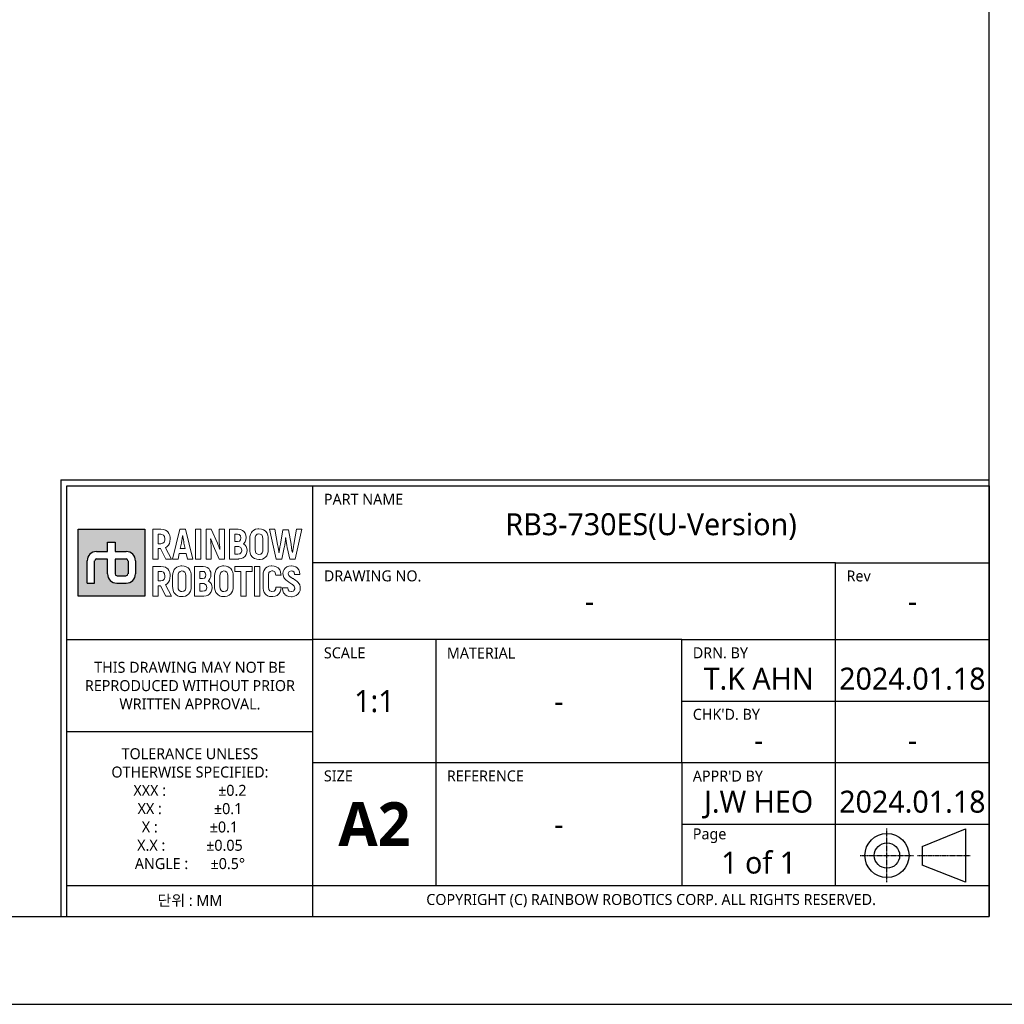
# Model space of a CAD drawing. Header units: millimetres. Extents: x 0 to 3390, y 0 to 1680.
# Tile 145 of 194: x 1695 to 2329, y 0 to 634. Entities that reach past the tile are written whole.
import ezdxf
from ezdxf.enums import TextEntityAlignment as Align

# ---------------------------------------------------------------- set-up
doc = ezdxf.new("R2010")
doc.units = ezdxf.units.MM
doc.header["$LTSCALE"] = 0.2
doc.linetypes.add('CENTER2', pattern=[1.125, 0.75, -0.125, 0.125, -0.125])
for name, color, linetype in [('02_Center Line', 1, 'CENTER2'), ('05_Section Line', 3, 'Continuous'), ('09_Table Line', 2, 'Continuous'), ('10_Drawing Template', 2, 'Continuous')]:
    doc.layers.add(name, color=color, linetype=linetype)
doc.layers.add('14_Mark', color=7, linetype='Continuous', true_color=0xe03c31)
doc.styles.add('Rainbow-4.0 Style', font='malgunsl.ttf')

# ---------------------------------------------------------------- blocks, each defined once
blk = doc.blocks.new('A$C5c51ae111123')
at = {"layer": '14_Mark'}
h = blk.add_hatch(color=256, dxfattribs=at)
h.dxf.hatch_style = 1
h.paths.add_polyline_path([(443.88, 76.44), (433.14, 76.44), (433.14, 65.7), (443.88, 65.7)])
h.paths.add_polyline_path([(439.1, 74.35), (439.1, 72.86), (440.9, 72.86, -0.414214), (442.38, 71.37), (442.38, 69.27, -0.414214), (440.9, 67.79), (439.39, 67.79, -0.414214), (437.91, 69.27), (437.91, 71.66), (436.12, 71.66, 0.414214), (435.82, 71.37), (435.82, 67.79), (434.63, 67.79), (434.63, 71.37, -0.414214), (436.11, 72.86), (437.91, 72.86), (437.91, 74.35)], flags=16)
h.paths.add_polyline_path([(440.89, 71.66, -0.414214), (441.19, 71.37), (441.19, 69.28, -0.414214), (440.89, 68.98), (439.4, 68.98, -0.414214), (439.1, 69.28), (439.1, 71.66)], flags=0)
h = blk.add_hatch(color=256, dxfattribs=at)
h.dxf.hatch_style = 1
h.paths.add_polyline_path([(441.19, 71.37, 0.414214), (440.89, 71.66), (439.1, 71.66), (439.1, 69.28, 0.414214), (439.4, 68.98), (440.89, 68.98, 0.414214), (441.19, 69.28)])
at = {"linetype": 'Continuous'}
for p, q in [((569.03, 25.37), (576.01, 28.26)), ((576.01, 28.26), (576.01, 19.67)), ((569.03, 25.37), (569.03, 22.41)), ((576.01, 19.67), (569.03, 22.41))]:
    blk.add_line(p, q, dxfattribs=at)
blk.add_lwpolyline([(0, 0), (594, 0), (594, 420), (0, 420)], close=True)
at = {"lineweight": 0}
for points in [[(446.5, 76.44), (445.19, 76.44), (445.19, 71.66), (446.03, 71.66), (446.03, 73.33), (446.41, 73.33)], [(447.77, 75.77), (447.59, 76.03), (447.48, 76.13), (447.21, 76.3), (446.88, 76.4), (446.5, 76.44)], [(450.45, 76.44), (449.55, 76.44), (448.38, 71.66), (449.25, 71.66), (449.44, 72.53), (450.56, 72.53)], [(450.56, 72.53), (450.75, 71.66), (451.62, 71.66), (450.45, 76.44)], [(454.6, 76.44), (453.76, 76.44), (453.76, 71.66), (454.59, 71.66), (454.59, 73.11), (454.58, 73.47), (454.57, 73.83), (454.55, 74.18), (454.52, 74.54), (454.49, 74.88), (454.51, 74.9)], [(455.97, 73.22), (455.94, 73.31), (455.8, 73.68), (455.71, 73.9), (455.59, 74.19), (454.6, 76.44)], [(455.87, 71.66), (456.7, 71.66), (456.7, 76.44)], [(456.7, 76.44), (455.87, 76.44), (455.87, 74.98), (455.88, 74.67), (455.89, 74.33), (455.92, 73.97), (455.95, 73.61), (455.99, 73.24), (455.97, 73.22)], [(458.94, 76.44), (457.55, 76.44), (457.55, 71.66), (458.98, 71.66), (459.05, 71.67), (459.41, 71.72), (459.72, 71.85), (459.99, 72.05), (460.04, 72.1), (460.22, 72.37)], [(460.04, 75.81), (459.85, 76.07), (459.62, 76.26), (459.3, 76.39), (458.94, 76.44)], [(462.28, 76.51), (462.08, 76.5), (461.73, 76.44), (461.43, 76.3), (461.18, 76.09), (461.05, 75.92), (460.9, 75.62), (460.81, 75.29), (460.78, 74.9), (460.78, 73.2), (460.79, 72.93), (460.87, 72.58), (460.99, 72.27)], [(463.57, 75.83), (463.39, 76.09), (463.26, 76.2), (462.99, 76.38), (462.66, 76.48), (462.28, 76.51)], [(464.85, 76.44), (463.98, 76.44), (465.05, 71.66)], [(465.48, 72.72), (465.46, 72.89), (465.42, 73.2), (465.35, 73.58), (465.28, 74.01), (464.85, 76.44)], [(467.02, 76.36), (466.14, 76.36), (465.72, 74.03), (465.65, 73.61), (465.58, 73.16), (465.53, 72.87), (465.51, 72.72), (465.48, 72.72)], [(467.65, 72.72), (467.64, 72.82), (467.59, 73.08), (467.53, 73.48), (467.44, 74.03), (467.02, 76.36)], [(467.22, 71.66), (468.11, 71.66), (469.18, 76.44)], [(469.18, 76.44), (468.31, 76.44), (467.89, 74.01), (467.83, 73.7), (467.76, 73.31), (467.71, 72.98), (467.68, 72.72), (467.65, 72.72)], [(446.49, 75.64), (446.65, 75.62), (446.91, 75.5), (447.06, 75.26), (447.11, 74.89), (447.1, 74.69), (447, 74.37), (446.8, 74.19), (446.49, 74.12), (446.03, 74.12)], [(446.03, 74.12), (446.03, 75.64), (446.49, 75.64)], [(447.7, 73.88), (447.85, 74.17), (447.94, 74.5), (447.97, 74.89), (447.96, 75.11), (447.9, 75.47), (447.77, 75.77)], [(449.61, 73.33), (449.8, 74.21), (449.82, 74.3), (449.87, 74.61), (449.93, 74.97), (449.99, 75.38), (450.01, 75.38)], [(450.01, 75.38), (450.04, 75.21), (450.1, 74.77), (450.16, 74.44), (450.2, 74.21), (450.39, 73.33), (449.61, 73.33)], [(454.51, 74.9), (454.52, 74.85), (454.61, 74.63), (454.75, 74.26), (454.95, 73.74), (455.87, 71.66)], [(458.81, 75.64), (459.08, 75.6), (459.28, 75.41), (459.35, 75.07), (459.31, 74.77), (459.14, 74.55), (458.84, 74.47), (458.38, 74.47)], [(458.38, 74.47), (458.38, 75.64), (458.81, 75.64)], [(460.04, 74.43), (460.16, 74.74), (460.2, 75.11), (460.2, 75.12), (460.16, 75.49), (460.04, 75.81)], [(460.99, 72.27), (461.18, 72.01), (461.3, 71.89), (461.58, 71.72), (461.91, 71.62), (462.28, 71.59), (462.49, 71.6), (462.84, 71.66), (463.13, 71.81), (463.39, 72.01), (463.52, 72.18), (463.66, 72.47), (463.75, 72.81), (463.78, 73.2), (463.78, 74.9), (463.77, 75.17), (463.7, 75.52), (463.57, 75.83)], [(462.28, 72.39), (462.08, 72.42), (461.84, 72.56), (461.7, 72.82), (461.64, 73.2), (461.64, 74.9), (461.66, 75.17), (461.78, 75.47), (461.98, 75.64), (462.28, 75.71)], [(462.28, 75.71), (462.49, 75.68), (462.73, 75.54), (462.87, 75.28), (462.92, 74.9), (462.92, 73.2), (462.9, 72.94), (462.79, 72.64), (462.59, 72.46), (462.28, 72.39)], [(465.05, 71.66), (465.94, 71.66), (466.34, 73.5), (466.36, 73.62), (466.43, 73.96), (466.48, 74.3), (466.53, 74.67), (466.57, 75.05), (466.6, 75.05)], [(466.6, 75.05), (466.61, 74.9), (466.65, 74.55), (466.69, 74.19), (466.75, 73.84), (466.82, 73.5), (467.22, 71.66)], [(446.41, 73.33), (447.26, 71.66), (448.18, 71.66), (447.22, 73.48)], [(447.22, 73.48), (447.23, 73.48), (447.49, 73.65), (447.7, 73.88)], [(458.85, 73.69), (459.05, 73.67), (459.34, 73.53), (459.43, 73.41), (459.51, 73.06), (459.51, 72.99), (459.42, 72.69), (459.2, 72.51), (458.85, 72.46), (458.38, 72.46)], [(458.38, 72.46), (458.38, 73.69), (458.85, 73.69)], [(460.22, 73.69), (460.05, 73.91), (459.76, 74.11), (459.84, 74.17), (460.04, 74.43)], [(460.22, 72.37), (460.34, 72.69), (460.37, 73.06), (460.34, 73.37), (460.22, 73.69)], [(446.5, 70.46), (445.19, 70.46), (445.19, 65.7), (446.03, 65.7), (446.03, 67.36), (446.41, 67.36)], [(447.77, 69.81), (447.59, 70.06), (447.48, 70.16), (447.21, 70.33), (446.88, 70.43), (446.5, 70.46)], [(447.7, 67.91), (447.85, 68.2), (447.94, 68.53), (447.97, 68.93), (447.96, 69.14), (447.9, 69.5), (447.77, 69.81)], [(449.88, 70.55), (449.68, 70.54), (449.33, 70.46), (449.03, 70.33), (448.78, 70.12), (448.64, 69.95), (448.5, 69.66), (448.41, 69.32), (448.38, 68.93), (448.38, 67.23), (448.39, 66.96), (448.46, 66.61), (448.59, 66.3)], [(448.59, 66.3), (448.78, 66.05), (448.9, 65.93), (449.18, 65.76), (449.5, 65.65), (449.88, 65.61), (450.08, 65.62), (450.43, 65.7), (450.73, 65.83), (450.98, 66.05), (451.11, 66.21), (451.26, 66.51), (451.35, 66.84), (451.38, 67.23), (451.38, 68.93), (451.36, 69.2), (451.3, 69.55), (451.17, 69.86)], [(451.17, 69.86), (450.98, 70.12), (450.86, 70.24), (450.58, 70.41), (450.25, 70.51), (449.88, 70.55)], [(453.29, 70.46), (451.89, 70.46), (451.89, 65.7), (453.4, 65.7), (453.76, 65.75), (454.07, 65.87), (454.34, 66.08), (454.38, 66.13), (454.57, 66.4)], [(454.39, 69.83), (454.2, 70.11), (453.96, 70.29), (453.65, 70.42), (453.29, 70.46)], [(454.38, 68.45), (454.51, 68.77), (454.55, 69.14), (454.55, 69.15), (454.51, 69.52), (454.39, 69.83)], [(456.63, 70.55), (456.43, 70.54), (456.08, 70.46), (455.78, 70.33), (455.53, 70.12), (455.39, 69.95), (455.25, 69.66), (455.16, 69.32), (455.13, 68.93), (455.13, 67.23), (455.14, 66.96), (455.21, 66.61), (455.34, 66.3)], [(455.34, 66.3), (455.53, 66.05), (455.66, 65.93), (455.93, 65.76), (456.26, 65.65), (456.63, 65.61), (456.83, 65.62), (457.18, 65.7), (457.48, 65.83), (457.73, 66.05), (457.87, 66.21), (458.02, 66.51), (458.1, 66.84), (458.13, 67.23), (458.13, 68.93), (458.12, 69.2), (458.05, 69.55), (457.92, 69.86)], [(457.92, 69.86), (457.73, 70.12), (457.61, 70.24), (457.33, 70.41), (457.01, 70.51), (456.63, 70.55)], [(463.05, 69.76), (462.96, 69.43), (462.93, 69.04), (462.93, 67.13), (462.93, 66.93), (463, 66.57), (463.12, 66.26), (463.31, 66.01), (463.39, 65.94), (463.65, 65.76), (463.98, 65.65), (464.36, 65.61), (464.52, 65.62), (464.88, 65.68), (465.19, 65.81), (465.44, 66.01), (465.53, 66.11), (465.7, 66.4)], [(464.36, 70.56), (464.23, 70.56), (463.87, 70.5), (463.56, 70.37), (463.31, 70.17), (463.21, 70.04), (463.05, 69.76)], [(464.35, 69.75), (464.53, 69.74), (464.82, 69.58), (464.91, 69.42), (464.99, 69.05), (465.83, 69.05), (465.81, 69.25), (465.74, 69.61), (465.61, 69.92), (465.42, 70.17), (465.34, 70.25), (465.07, 70.42), (464.74, 70.53), (464.36, 70.56)], [(467.49, 70.56), (467.46, 70.56), (467.09, 70.52), (466.77, 70.4), (466.51, 70.21), (466.31, 69.99), (466.18, 69.68), (466.14, 69.32), (466.17, 69.04), (466.28, 68.71), (466.4, 68.51), (466.64, 68.26), (466.8, 68.13), (467.1, 67.92), (467.27, 67.81), (467.56, 67.63), (467.66, 67.56), (467.91, 67.32), (467.95, 67.27), (468.05, 66.95), (468.05, 66.87), (467.91, 66.57), (467.84, 66.51), (467.49, 66.42)], [(468.69, 69.93), (468.49, 70.19), (468.45, 70.23), (468.19, 70.41), (467.86, 70.52), (467.49, 70.56)], [(467.49, 69.75), (467.72, 69.71), (467.93, 69.52), (468, 69.18), (468.86, 69.18), (468.86, 69.25), (468.81, 69.62), (468.69, 69.93)], [(446.49, 69.67), (446.65, 69.65), (446.91, 69.53), (447.06, 69.29), (447.11, 68.92), (447.1, 68.71), (447, 68.41), (446.8, 68.22), (446.49, 68.16), (446.03, 68.16)], [(446.03, 68.16), (446.03, 69.67), (446.49, 69.67)], [(449.88, 66.43), (449.67, 66.45), (449.44, 66.59), (449.29, 66.85), (449.24, 67.23), (449.24, 68.93), (449.26, 69.2), (449.37, 69.5), (449.58, 69.68), (449.88, 69.74)], [(449.88, 69.74), (450.09, 69.71), (450.33, 69.57), (450.47, 69.31), (450.51, 68.93), (450.51, 67.23), (450.49, 66.97), (450.38, 66.67), (450.18, 66.48), (449.88, 66.43)], [(453.16, 69.67), (453.43, 69.63), (453.63, 69.44), (453.7, 69.1), (453.65, 68.81), (453.49, 68.58), (453.19, 68.51), (452.73, 68.51)], [(452.73, 68.51), (452.73, 69.67), (453.16, 69.67)], [(454.56, 67.72), (454.39, 67.94), (454.11, 68.14), (454.18, 68.2), (454.38, 68.45)], [(456.63, 66.43), (456.42, 66.45), (456.19, 66.59), (456.04, 66.85), (455.99, 67.23), (455.99, 68.93), (456.01, 69.2), (456.12, 69.5), (456.33, 69.68), (456.63, 69.74)], [(456.63, 69.74), (456.84, 69.71), (457.08, 69.57), (457.22, 69.31), (457.26, 68.93), (457.26, 67.23), (457.25, 66.97), (457.14, 66.67), (456.93, 66.48), (456.63, 66.43)], [(464.36, 66.43), (464.28, 66.43), (464.01, 66.53), (463.85, 66.76), (463.79, 67.13), (463.79, 69.13), (463.87, 69.47), (464.06, 69.68), (464.35, 69.75)], [(468.76, 66.28), (468.89, 66.59), (468.93, 66.94), (468.91, 67.17), (468.83, 67.5), (468.75, 67.65), (468.55, 67.92), (468.45, 68.02), (468.16, 68.24), (468.06, 68.31), (467.76, 68.5), (467.67, 68.54), (467.38, 68.73), (467.35, 68.75), (467.1, 68.99), (466.99, 69.3), (466.99, 69.32), (467.13, 69.63), (467.15, 69.65), (467.49, 69.75)], [(446.41, 67.36), (447.26, 65.7), (448.18, 65.7), (447.22, 67.51)], [(447.22, 67.51), (447.23, 67.52), (447.49, 67.69), (447.7, 67.91)], [(453.2, 67.72), (453.4, 67.7), (453.69, 67.56), (453.78, 67.44), (453.86, 67.09), (453.86, 67.02), (453.77, 66.72), (453.55, 66.55), (453.2, 66.49), (452.73, 66.49)], [(452.73, 66.49), (452.73, 67.72), (453.2, 67.72)], [(454.57, 66.4), (454.68, 66.72), (454.72, 67.09), (454.69, 67.4), (454.56, 67.72)], [(465.85, 67.11), (465.01, 67.11), (464.97, 66.88), (464.83, 66.6), (464.71, 66.51), (464.36, 66.43)], [(465.7, 66.4), (465.8, 66.72), (465.85, 67.11)], [(466.9, 67.05), (466.04, 67.05), (466.05, 66.91), (466.11, 66.55), (466.24, 66.24), (466.44, 65.98), (466.51, 65.92), (466.78, 65.74), (467.11, 65.64), (467.49, 65.6), (467.61, 65.6), (467.97, 65.66), (468.28, 65.79), (468.54, 65.98), (468.56, 66), (468.76, 66.28)], [(467.49, 66.42), (467.47, 66.42), (467.15, 66.49), (466.97, 66.7), (466.9, 67.05)]]:
    blk.add_lwpolyline(points, dxfattribs=at)
for points in [[(452.08, 76.44), (452.91, 76.44), (452.91, 71.66), (452.08, 71.66), (452.08, 76.44)], [(461.18, 70.46), (458.41, 70.46), (458.41, 69.67), (459.37, 69.67), (459.37, 65.7), (460.23, 65.7), (460.23, 69.67), (461.18, 69.67)], [(461.58, 70.46), (462.42, 70.46), (462.42, 65.7), (461.58, 65.7), (461.58, 70.46)]]:
    blk.add_lwpolyline(points, close=True, dxfattribs=at)
at = {"linetype": 'Continuous'}
for radius in [3.55, 2.04]:
    blk.add_circle((563.39, 23.94), radius, dxfattribs=at)
at = {"layer": '02_Center Line'}
for p, q in [((563.39, 19.68), (563.39, 28.28)), ((559.05, 23.94), (567.65, 23.94)), ((568.33, 23.94), (576.78, 23.94))]:
    blk.add_line(p, q, dxfattribs=at)
at = {"layer": '05_Section Line', "linetype": 'Continuous'}
for q in [(430.37, 14.14), (579.86, 84.43)]:
    blk.add_line((430.37, 84.43), q, dxfattribs=at)
blk.add_lwpolyline([(579.86, 14.14), (579.86, 405.9), (14.14, 405.9), (14.14, 14.14)], close=True, dxfattribs=at)
at = {"layer": '09_Table Line'}
for p, q in [((431.36, 58.69), (431.36, 83.44)), ((431.36, 83.44), (470.96, 83.44)), ((470.96, 14.14), (470.96, 83.44)), ((470.96, 83.44), (579.86, 83.44)), ((579.86, 83.44), (579.86, 14.14)), ((555.11, 71.07), (470.96, 71.07)), ((555.11, 71.07), (579.86, 71.07)), ((555.11, 58.69), (555.11, 71.07)), ((431.36, 58.69), (470.96, 58.69)), ((431.36, 43.84), (431.36, 58.69)), ((530.36, 58.69), (470.96, 58.69)), ((490.76, 58.69), (490.76, 19.09)), ((530.36, 58.69), (555.11, 58.69)), ((530.36, 48.79), (530.36, 58.69)), ((555.11, 48.79), (555.11, 58.69)), ((555.11, 58.69), (579.86, 58.69)), ((530.36, 48.79), (555.11, 48.79)), ((530.36, 38.89), (530.36, 48.79)), ((555.11, 38.89), (555.11, 48.79)), ((555.11, 48.79), (579.86, 48.79)), ((470.96, 43.84), (431.36, 43.84)), ((431.36, 33.12), (431.36, 43.84)), ((470.96, 38.89), (579.86, 38.89)), ((530.36, 38.89), (530.36, 28.99)), ((555.11, 28.99), (555.11, 38.89)), ((431.36, 14.14), (431.36, 33.12)), ((530.36, 28.99), (530.36, 19.09)), ((530.36, 28.99), (555.11, 28.99)), ((555.11, 19.09), (555.11, 28.99)), ((555.11, 28.99), (579.86, 28.99)), ((470.96, 19.09), (431.36, 19.09)), ((579.86, 19.09), (470.96, 19.09)), ((431.36, 14.14), (470.96, 14.14)), ((470.96, 14.14), (579.86, 14.14))]:
    blk.add_line(p, q, dxfattribs=at)
at = {"layer": '14_Mark'}
for p, q in [((437.91, 72.86), (437.91, 74.35)), ((437.91, 74.35), (439.1, 74.35)), ((439.1, 74.35), (439.1, 72.86)), ((434.63, 67.79), (434.63, 71.37)), ((435.82, 67.79), (435.82, 71.37)), ((436.11, 72.86), (437.91, 72.86)), ((437.91, 71.66), (436.12, 71.66)), ((437.91, 69.27), (437.91, 71.66)), ((439.1, 72.86), (440.9, 72.86)), ((440.89, 71.66), (439.1, 71.66)), ((439.1, 71.66), (439.1, 69.28)), ((441.19, 71.37), (441.19, 69.28)), ((442.38, 71.37), (442.38, 69.27)), ((439.4, 68.98), (440.89, 68.98)), ((434.63, 67.79), (435.82, 67.79)), ((439.39, 67.79), (440.9, 67.79))]:
    blk.add_line(p, q, dxfattribs=at)
blk.add_lwpolyline([(433.14, 76.44), (443.88, 76.44), (443.88, 65.7), (433.14, 65.7)], close=True, dxfattribs=at)
for centre, radius, start, end in [((436.11, 71.37), 1.49, 90, 180), ((436.12, 71.37), 0.297, 90, 180), ((440.89, 71.37), 0.297, 0, 90), ((440.9, 71.37), 1.49, 0, 90), ((439.39, 69.27), 1.49, 180, 270), ((439.4, 69.28), 0.297, 180, 270), ((440.89, 69.28), 0.297, 270, 0), ((440.9, 69.27), 1.49, 270, 0)]:
    blk.add_arc(centre, radius, start, end, dxfattribs=at)
at = {"color": 2, "linetype": 'Continuous', "char_height": 1.7679, "width": 39.6, "attachment_point": 5, "style": 'Rainbow-4.0 Style'}
for s, insert in [('{\\C256;THIS DRAWING MAY NOT BE \\PREPRODUCED WITHOUT PRIOR \\PWRITTEN APPROVAL.}', (451.16, 51.27)), ('{\\C256;TOLERANCE UNLESS \\POTHERWISE SPECIFIED:\\PXXX :              %%P0.2\\PXX :              %%P0.1  \\PX :              %%P0.1\\PX.X :           %%P0.05\\PANGLE :      %%P0.5%%D}', (451.16, 31.47)), ('{\\C256;단위 : MM}', (451.16, 16.62))]:
    blk.add_mtext(s, dxfattribs=dict(at, insert=insert))
at = {"insert": (480.86, 28.99), "char_height": 7.0714, "width": 19.8, "attachment_point": 5, "style": 'Rainbow-4.0 Style'}
blk.add_mtext('{\\fMalgun Gothic|b1|i0|c129|p50;A2}', dxfattribs=at)
at = {"linetype": 'Continuous', "insert": (525.41, 16.67), "char_height": 1.7679, "width": 108.9, "attachment_point": 5, "style": 'Rainbow-4.0 Style'}
blk.add_mtext('COPYRIGHT (C) RAINBOW ROBOTICS CORP. ALL RIGHTS RESERVED.', dxfattribs=at)
at = {"linetype": 'Continuous', "style": 'Rainbow-4.0 Style'}
for tag, p in [('PART_NAME', (525.41, 77.26)), ('DRAWING_NO', (515.51, 64.88)), ('REV', (567.48, 64.88)), ('제도', (542.73, 52.41)), ('DATE_1', (567.48, 52.41)), ('SCALE', (480.86, 48.79)), ('MATERIAL', (510.56, 48.79)), ('검도', (542.73, 42.51)), ('DATE_2', (567.48, 42.51)), ('승인', (542.73, 32.61)), ('DATE_3', (567.48, 32.61)), ('REFERENCE', (510.56, 28.99)), ('PAGE', (542.73, 22.81))]:
    blk.add_attdef(tag, text='', height=3.54, dxfattribs=at).set_placement(p, align=Align.MIDDLE_CENTER)
at = {"layer": '10_Drawing Template', "linetype": 'Continuous', "attachment_point": 7, "style": 'Rainbow-4.0 Style'}
for s, insert, char_height in [('PART NAME', (472.73, 80.4), 1.768), ('DRAWING NO.', (472.73, 68.03), 1.7679), ('Rev', (556.88, 68.03), 1.768), ('SCALE', (472.73, 55.65), 1.768), ('MATERIAL', (492.53, 55.65), 1.768), ('DRN. BY', (532.13, 55.65), 1.768), ("CHK'D. BY", (532.13, 45.75), 1.768), ('SIZE', (472.73, 35.85), 1.768), ('REFERENCE', (492.53, 35.85), 1.768), ("APPR'D BY", (532.13, 35.85), 1.768), ('Page', (532.13, 25.95), 1.768)]:
    blk.add_mtext(s, dxfattribs=dict(at, insert=insert, char_height=char_height))

msp = doc.modelspace()

# ---------------------------------------------------------------- block references
at = {"xscale": 4, "yscale": 4, "zscale": 4}
msp.add_blockref('A$C5c51ae111123', (0, 0), dxfattribs=at).add_auto_attribs({'승인': 'J.W HEO', '검도': '-', '제도': 'T.K AHN', 'REV': '-', 'PART_NAME': 'RB3-730ES(U-Version)', 'DRAWING_NO': '-', 'SCALE': '1:1', 'MATERIAL': '-', 'REFERENCE': '-', 'PAGE': '1 of 1', 'DATE_1': '2024.01.18', 'DATE_2': '-', 'DATE_3': '2024.01.18'})

doc.saveas('drawing.dxf')
